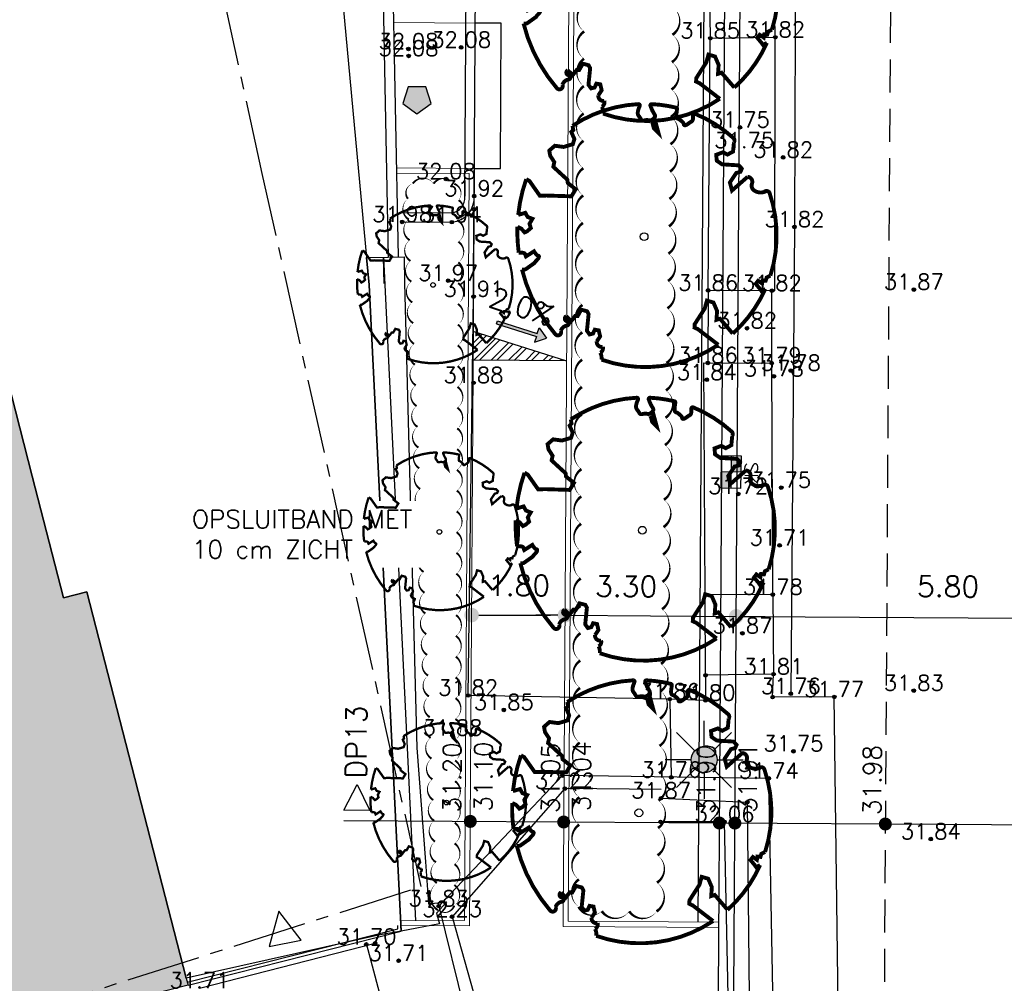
# Model space of a CAD drawing. Header units: metres. Extents: x 202952 to 203755, y 348879 to 349702.
# Tile 44 of 82: x 203320 to 203339, y 349389 to 349408. Entities that reach past the tile are written whole.
import ezdxf
from ezdxf.enums import TextEntityAlignment as Align

# ---------------------------------------------------------------- set-up
doc = ezdxf.new("R2010")
doc.units = ezdxf.units.M
for name, pattern in [('1-200 CENTER', [4.28625, 2.8575, -0.47625, 0.47625, -0.47625]), ('1-200 DASHDOT', [2.54, 1.27, -0.635, 0, -0.635]), ('1-200 HIDDEN', [0.9525, 0.635, -0.3175])]:
    doc.linetypes.add(name, pattern=pattern)
for name, color, linetype in [('bgt.onbegroeidterreindeel', 252, 'Continuous'), ('PH-BEST-BEBOUWING', 1, 'Continuous'), ('PH-BEST-BEBOUWING-ARCERING', 254, 'Continuous'), ('PH-BEST-BEGROEIIING', 252, 'Continuous'), ('PH-BEST-INRIT', 8, 'Continuous'), ('PH-BEST-KADASTRALE-GRENS', 240, '1-200 CENTER'), ('PH-BEST-MUUR-INDICATIEF INGETEKEND', 1, 'Continuous'), ('PH-INM-HEKWERK', 6, '1-200 HEKWERK'), ('PH-INM-HOOGTE', 20, 'Continuous'), ('PH-INM-HOOGTEPUNT', 20, 'Continuous'), ('PH-INM-KANTVERHARDING', 253, 'Continuous'), ('PH-NIEUW-AAND-DPROF', 1, 'Continuous'), ('PH-NIEUW-AFWATERINGSPROFIEL', 7, 'Continuous'), ('PH-NIEUW-BAND-20-30', 115, 'Continuous'), ('PH-NIEUW-HOOGTES', 170, 'Continuous'), ('PH-NIEUW-KUNSTOBJECT', 7, 'Continuous'), ('PH-NIEUW-KUNSTWERK- CARNAVAL', 6, '1-200 HEKWERK'), ('PH-NIEUW-LICHTMAST-VERPLAATSEN', 40, 'Continuous'), ('PH-NIEUW-MAATVOERING', 2, 'Continuous'), ('PH-NIEUW-NATUURSTEEN-PLEIN', 115, 'Continuous'), ('PH-ONTWERP-WEGAS', 2, '1-200 HIDDEN'), ('PH-RIO-KOLK', 7, 'Continuous')]:
    doc.layers.add(name, color=color, linetype=linetype)
for name, color, linetype, transparency in [('PH-BEST-INDACTIEF INGETEKEND', 35, '1-200 DASHDOT', 0.4), ('PH-NIEUW-BEPLANTING- OMRANDING', 115, 'Continuous', 0.5), ('PH-NIEUW-BEPLANTING-BOOM', 98, 'Continuous', 0.4), ('PH-NIEUW-BEPLANTING-HAAG', 115, '1-200 BLOKHAAG', 0.5)]:
    doc.layers.add(name, color=color, linetype=linetype, transparency=transparency)
doc.layers.add('PH-NIEUW-OPSLUITBAND-10', color=115, linetype='Continuous', lineweight=18)
doc.layers.add('PH-NIEUW-OPSLUITBAND-6', color=115, linetype='Continuous', lineweight=30)
doc.styles.add('1-200', font='romans.shx', dxfattribs={"height": 0.4})
doc.styles.add('ISO', font='ISO')
doc.styles.add('ROMANS', font='romans.shx')
doc.linetypes.add('1-200 BLOKHAAG', pattern='A,0,-0.035,[1,Gras.shx,S=5,R=0,X=0,Y=0.0025],-0.475', length=0.51)
doc.linetypes.add('1-200 HEKWERK', pattern='A,1.5,-0.4,["X",ROMANS,S=0.24,R=0,X=-0.275,Y=-0.12],-0.05', length=1.95)
doc.dimstyles.new('BEMATING200', dxfattribs={"dimtxt": 0.4, "dimasz": 0.28, "dimexe": 0.5, "dimexo": 0.1, "dimgap": 0.4, "dimtad": 1, "dimlfac": -0.1, "dimzin": 0, "dimdsep": 46, "dimtxsty": '1-200', "dimblk": 'DOT', "dimcen": 0.09, "dimclrd": 8, "dimclre": 8, "dimclrt": 256, "dimadec": 3, "dimazin": 0, "dimtfac": 1, "dimtmove": 2, "dimatfit": 3, "dimfxl": 1, "dimtolj": 1, "dimtzin": 0, "dimarcsym": 0})

# ---------------------------------------------------------------- blocks, each defined once
blk = doc.blocks.new('INRITSYMBOOL')
at = {"layer": 'PH-BEST-INRIT'}
blk.add_lwpolyline([(-0.315, 0.63), (0, 0), (0.315, 0.63)], close=True, dxfattribs=at)
blk = doc.blocks.new('A$C6E307431')
blk.add_hatch(color=256).paths.add_polyline_path([(0.679, 0.51, 1), (0.821, 0.99, 1)])
at = {"color": 9, "flags": 128}
for points in [[(0.75, 1), (0.75, 1.5)], [(0.573, 0.927), (0.22, 1.28)], [(0.927, 0.927), (1.28, 1.28)], [(0.5, 0.75), (0, 0.75)], [(0.573, 0.573), (0.22, 0.22)], [(0.927, 0.573), (1.28, 0.22)], [(1, 0.75), (1.5, 0.75)], [(0.75, 0.5), (0.75, 0)]]:
    blk.add_lwpolyline(points, dxfattribs=at)
at = {"color": 9}
blk.add_circle((0.75, 0.75), 0.25, dxfattribs=at)
blk = doc.blocks.new('*U22')
at = {"const_width": 0.03}
blk.add_lwpolyline([(0.0865, 0.9424), (0.0882, 0.9444), (0.0899, 0.9462), (0.0915, 0.9478), (0.093, 0.9493), (0.0945, 0.9508), (0.096, 0.9523), (0.0974, 0.9539), (0.0989, 0.9558), (0.1003, 0.9579), (0.1016, 0.9604), (0.1026, 0.9635), (0.1033, 0.9672), (0.1035, 0.9716), (0.103, 0.9769), (0.1018, 0.9832), (0.0951, 1.0069, -0.52938), (0.1058, 1.0198, -0.087139), (0.4437, 0.9249, -0.372341), (0.4569, 0.8945), (0.4708, 0.8238), (0.436, 0.7892), (0.3984, 0.7971), (0.3534, 0.7633), (0.3706, 0.7205), (0.4172, 0.7055), (0.5424, 0.7342), (0.5729, 0.7174), (0.5699, 0.6905), (0.5414, 0.6729), (0.5154, 0.5883), (0.5486, 0.534), (0.6336, 0.6693, -0.504641), (0.6812, 0.6279, 0.331948), (0.7087, 0.5842, 0.282008), (0.7986, 0.6008), (0.7914, 0.597, -0.512156), (0.8325, 0.5967, -0.16076), (1.0189, -0.0112), (0.9955, -0.0338), (0.9953, -0.0588), (0.9724, -0.063), (0.9752, -0.0876), (0.9396, -0.0761), (0.9288, -0.1038), (0.9728, -0.1331), (0.9865, -0.1439), (1.0107, -0.1198, -0.106371), (0.8681, -0.5221), (0.7411, -0.4402), (0.7175, -0.4564), (0.7025, -0.389), (0.6572, -0.3347), (0.6047, -0.3352), (0.6059, -0.398), (0.5661, -0.5355), (0.5721, -0.5618), (0.601, -0.5659), (0.786, -0.6366, -0.236298), (-0.045, -1.0027, 0.159625), (-0.0694, -0.954, 0.350802), (-0.063, -0.9056, -0.504641), (-0.12, -0.8786), (-0.1061, -0.834), (-0.1295, -0.7925), (-0.1603, -0.7956), (-0.165, -0.8288), (-0.1884, -0.8423), (-0.2161, -0.8211), (-0.24, -0.695), (-0.2582, -0.6767), (-0.3044, -0.6782), (-0.3172, -0.733), (-0.3361, -0.7389), (-0.3538, -0.7846), (-0.4007, -0.7595, 0.733583), (-0.3835, -0.7945, -0.861625), (-0.374, -0.8255, 0.279978), (-0.4086, -0.8785), (-0.4072, -0.8805, -0.827056), (-0.4416, -0.9165, -0.116774), (-0.8304, -0.5113), (-0.8229, -0.5098), (-0.8167, -0.5081), (-0.8118, -0.5062), (-0.8079, -0.504), (-0.8049, -0.5018), (-0.8026, -0.4995), (-0.8009, -0.4972), (-0.7535, -0.4368), (-0.7525, -0.4347), (-0.7517, -0.4327), (-0.751, -0.4307), (-0.7503, -0.4287), (-0.7497, -0.4266), (-0.7489, -0.4245), (-0.7481, -0.4222), (-0.747, -0.4198), (-0.7457, -0.4171), (-0.7443, -0.4142), (-0.7427, -0.4112), (-0.741, -0.408), (-0.7394, -0.4048), (-0.7378, -0.4015), (-0.7364, -0.3982), (-0.7352, -0.3949), (-0.7342, -0.3918), (-0.7335, -0.3887), (-0.7331, -0.3858), (-0.733, -0.3831), (-0.7332, -0.3807), (-0.7336, -0.3786), (-0.7343, -0.3768), (-0.7353, -0.3754), (-0.7365, -0.3745), (-0.738, -0.3738), (-0.7397, -0.3735), (-0.7416, -0.3732), (-0.7436, -0.3731), (-0.7458, -0.3729), (-0.7481, -0.3725), (-0.7504, -0.372), (-0.7528, -0.3711), (-0.7552, -0.37), (-0.7577, -0.3686), (-0.7602, -0.367), (-0.7627, -0.3652), (-0.7653, -0.3633), (-0.7679, -0.3612), (-0.7706, -0.3591), (-0.7733, -0.357), (-0.776, -0.3548), (-0.7787, -0.3525), (-0.7813, -0.35), (-0.8299, -0.4057), (-0.8323, -0.403), (-0.8346, -0.4), (-0.8366, -0.3969), (-0.8385, -0.3935), (-0.8407, -0.3903), (-0.8438, -0.3875), (-0.8483, -0.3856), (-0.8548, -0.3849), (-0.8637, -0.3857), (-0.8758, -0.3885), (-0.8914, -0.3935, -0.040997), (-0.9582, -0.2054), (-0.9235, -0.2114), (-0.8925, -0.2313), (-0.876, -0.2163), (-0.8562, -0.1854), (-0.8752, -0.1563), (-0.8646, -0.1134), (-0.904, -0.1102), (-0.9304, -0.0846), (-0.9784, -0.116, -0.05814), (-0.9976, 0.1658), (-0.9704, 0.1604), (-0.8597, 0.0728), (-0.8119, 0.0894), (-0.6256, 0.1385), (-0.6098, 0.2), (-0.6818, 0.2287), (-0.6928, 0.2523), (-0.8243, 0.3168), (-0.8272, 0.3537), (-0.8716, 0.3914), (-0.8897, 0.428), (-0.8593, 0.4757), (-0.7915, 0.4863), (-0.7299, 0.5265), (-0.7292, 0.568), (-0.7676, 0.6133), (-0.7574, 0.6324), (-0.7726, 0.662, -0.13428), (-0.3328, 0.967, -0.541727), (-0.3193, 0.9566), (-0.3215, 0.9279), (-0.3211, 0.913), (-0.319, 0.9015), (-0.3158, 0.893), (-0.3116, 0.8867), (-0.307, 0.8821), (-0.3021, 0.8784), (-0.2974, 0.8752), (-0.2931, 0.8718), (-0.2892, 0.8684), (-0.2856, 0.865), (-0.2823, 0.8618), (-0.2791, 0.859), (-0.2759, 0.8567), (-0.2728, 0.8551), (-0.2695, 0.8543), (-0.266, 0.8545), (-0.2623, 0.8554), (-0.2585, 0.8569), (-0.2545, 0.8589), (-0.2505, 0.861), (-0.2463, 0.8633), (-0.2421, 0.8653), (-0.2379, 0.8671), (-0.2336, 0.8684), (-0.2294, 0.8693), (-0.2252, 0.87), (-0.2211, 0.8706), (-0.2171, 0.8712), (-0.2132, 0.8719), (-0.2096, 0.873), (-0.2061, 0.8744), (-0.2029, 0.8764), (-0.1999, 0.8789), (-0.1972, 0.8817), (-0.1947, 0.8848), (-0.1926, 0.8648), (-0.1881, 0.8597), (-0.1668, 0.8236), (-0.1221, 0.7992), (-0.1854, 0.9016), (-0.1842, 0.9047), (-0.1834, 0.9077), (-0.183, 0.9107), (-0.1832, 0.9136), (-0.1839, 0.9166), (-0.1854, 0.9195), (-0.1875, 0.9226), (-0.1905, 0.9258), (-0.1943, 0.9293), (-0.1988, 0.9333), (-0.2041, 0.9381), (-0.2099, 0.9438), (-0.2164, 0.9507), (-0.2235, 0.959), (-0.2399, 0.9802, -0.543104), (-0.2342, 0.9962, -0.046766), (-0.0468, 1.0235, -0.385168), (-0.0363, 1.0149), (-0.0305, 0.9765), (-0.0276, 0.9645), (-0.0243, 0.9561), (-0.0208, 0.9506), (-0.017, 0.9475), (-0.0132, 0.9459), (-0.0093, 0.9454), (-0.0055, 0.9452), (-0.0017, 0.9448), (0.0019, 0.9441), (0.0054, 0.9431), (0.0088, 0.942), (0.0122, 0.9407), (0.0154, 0.9393), (0.0186, 0.9379), (0.0217, 0.9364), (0.0248, 0.935), (0.0278, 0.9335), (0.0307, 0.9321), (0.0334, 0.9306), (0.036, 0.9291), (0.0383, 0.9275), (0.0404, 0.9259), (0.0422, 0.9241), (0.0438, 0.9223), (0.0451, 0.9204), (0.0462, 0.9185), (0.0473, 0.9168), (0.0483, 0.9152), (0.0494, 0.9138), (0.0506, 0.9128), (0.0521, 0.9121), (0.0537, 0.9118), (0.0556, 0.912), (0.0577, 0.9126), (0.06, 0.9135), (0.0623, 0.9148), (0.0647, 0.9165), (0.0672, 0.9184), (0.0696, 0.9207), (0.0719, 0.9232), (0.0742, 0.926), (0.0765, 0.9288), (0.0787, 0.9318), (0.0807, 0.9346), (0.0827, 0.9374), (0.0847, 0.94)], format="xyb", close=True, dxfattribs=at)
blk.add_circle((0, 0), 0.03)
blk = doc.blocks.new('MARKER', base_point=(45, 10))
at = {"color": 0}
for radius in [0.35, 0.25]:
    blk.add_circle((45, 10), radius, dxfattribs=at)
at = {"color": 0, "style": 'ISO'}
blk.add_attdef('MARKER', (45.6, 10), '', height=0.9, dxfattribs=at)
blk = doc.blocks.new('*U41')
h = blk.add_hatch(color=256)
h.paths.add_polyline_path([(0, 0.374), (-0.315, 0.374), (-0.315, 0.187), (0, 0.187)])
h.paths.add_polyline_path([(0, 0.187), (0, 0), (0.315, 0), (0.315, 0.187)])
blk.add_lwpolyline([(0.315, 0), (-0.315, 0), (-0.315, 0.374), (0.315, 0.374)], close=True)
for points in [[(-0.315, 0.374), (0, 0.374), (0, 0)], [(-0.315, 0.187), (0.315, 0.187)]]:
    blk.add_lwpolyline(points)
at = {"style": 'ROMANS'}
blk.add_attdef('SK', (-0.193, 0.454), '', height=0.25, dxfattribs=at)
blk = doc.blocks.new('AFWATERINGSPIJL')
at = {"ltscale": 0.5}
blk.add_hatch(color=256, dxfattribs=at).paths.add_polyline_path([(-0.058, 0.239), (-0.132, 0.151), (-0.75, 0.671), (-0.789, 0.625), (-0.171, 0.105), (-0.245, 0.016), (0, 0)])
for points in [[(-0.75, 0.671), (-0.789, 0.625)], [(-0.789, 0.625), (-0.171, 0.105)], [(-0.75, 0.671), (-0.132, 0.151)], [(-0.132, 0.151), (-0.058, 0.239), (0, 0)], [(-0.171, 0.105), (-0.245, 0.016), (0, 0)]]:
    blk.add_lwpolyline(points, dxfattribs=at)
blk = doc.blocks.new('_Dot')
at = {"color": 0, "linetype": 'ByBlock', "lineweight": -2}
blk.add_line((-0.5, 0), (-1, 0), dxfattribs=at)
at = {"color": 0, "linetype": 'ByBlock', "const_width": 0.5}
blk.add_lwpolyline([(-0.25, 0, 1), (0.25, 0, 1)], format="xyb", close=True, dxfattribs=at)
blk = doc.blocks.new('*D97')
at = {"layer": 'Defpoints', "color": 0, "transparency": 16777216}
for p in [(203328.576, 349396.218), (203330.376, 349396.215), (203330.376, 349396.207)]:
    blk.add_point(p, dxfattribs=at)
at = {"layer": 'PH-NIEUW-MAATVOERING', "color": 8, "lineweight": -2, "transparency": 16777216}
blk.add_line((203328.856, 349396.21), (203330.096, 349396.208), dxfattribs=at)
at = {"layer": 'PH-NIEUW-MAATVOERING', "color": 8, "lineweight": -2, "transparency": 16777216, "xscale": 0.28, "yscale": 0.28, "zscale": 0.28}
for p, rotation in [((203328.576, 349396.211), 179.8747137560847), ((203330.376, 349396.207), 359.8747137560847)]:
    blk.add_blockref('_Dot', p, dxfattribs=dict(at, rotation=rotation))
at = {"layer": 'PH-NIEUW-MAATVOERING', "transparency": 16777216, "insert": (203329.49, 349396.782), "char_height": 0.4, "attachment_point": 5, "rotation": 359.8747, "style": '1-200'}
blk.add_mtext('\\A1;1.80', dxfattribs=at)
blk = doc.blocks.new('*D98')
at = {"layer": 'Defpoints', "color": 0, "transparency": 16777216}
for p in [(203330.374, 349396.207), (203333.676, 349396.186), (203333.676, 349396.186)]:
    blk.add_point(p, dxfattribs=at)
at = {"layer": 'PH-NIEUW-MAATVOERING', "color": 8, "lineweight": -2, "transparency": 16777216}
for p, q in [((203330.094, 349396.209), (203329.814, 349396.211)), ((203330.374, 349396.207), (203333.676, 349396.186)), ((203333.956, 349396.185), (203334.236, 349396.183))]:
    blk.add_line(p, q, dxfattribs=at)
at = {"layer": 'PH-NIEUW-MAATVOERING', "color": 8, "lineweight": -2, "transparency": 16777216, "xscale": 0.28, "yscale": 0.28, "zscale": 0.28}
for p, rotation in [((203330.374, 349396.207), 359.6402103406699), ((203333.676, 349396.186), 179.6402103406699)]:
    blk.add_blockref('_Dot', p, dxfattribs=dict(at, rotation=rotation))
at = {"layer": 'PH-NIEUW-MAATVOERING', "transparency": 16777216, "insert": (203331.555, 349396.763), "char_height": 0.4, "attachment_point": 5, "rotation": 359.6402, "style": '1-200'}
blk.add_mtext('\\A1;3.30', dxfattribs=at)
blk = doc.blocks.new('*D99')
at = {"layer": 'Defpoints', "color": 0, "transparency": 16777216}
for p in [(203333.676, 349396.186), (203339.476, 349396.15), (203339.476, 349396.15)]:
    blk.add_point(p, dxfattribs=at)
at = {"layer": 'PH-NIEUW-MAATVOERING', "color": 8, "lineweight": -2, "transparency": 16777216}
blk.add_line((203333.956, 349396.185), (203339.196, 349396.152), dxfattribs=at)
at = {"layer": 'PH-NIEUW-MAATVOERING', "color": 8, "lineweight": -2, "transparency": 16777216, "xscale": 0.28, "yscale": 0.28, "zscale": 0.28}
for p, rotation in [((203333.676, 349396.186), 179.6402103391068), ((203339.476, 349396.15), 359.6402103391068)]:
    blk.add_blockref('_Dot', p, dxfattribs=dict(at, rotation=rotation))
at = {"layer": 'PH-NIEUW-MAATVOERING', "transparency": 16777216, "insert": (203337.761, 349396.761), "char_height": 0.4, "attachment_point": 5, "rotation": 359.6402, "style": '1-200'}
blk.add_mtext('\\A1;5.80', dxfattribs=at)

msp = doc.modelspace()

# ---------------------------------------------------------------- hatches: boundary and pattern name
at = {"layer": 'PH-BEST-BEBOUWING-ARCERING'}
for points in [[(203321.16, 349396.66), (203320.71, 349396.54), (203320.105, 349398.889), (203319.14, 349402.64), (203314.586, 349401.464), (203315.139, 349399.212), (203316.115, 349395.239), (203313.907, 349394.686), (203314.35, 349393.05), (203315.83, 349387.23), (203323.11, 349389.08), (203323.075, 349389.215)], [(203313.908, 349394.686), (203314.351, 349393.05), (203315.831, 349387.23), (203323.111, 349389.08), (203321.161, 349396.66), (203320.711, 349396.54), (203320.106, 349398.889), (203319.141, 349402.64), (203314.587, 349401.464), (203315.14, 349399.212), (203316.116, 349395.239)]]:
    msp.add_hatch(color=256, dxfattribs=at).paths.add_polyline_path(points)
at = {"layer": 'PH-NIEUW-AFWATERINGSPROFIEL', "ltscale": 0.2, "transparency": 33554687}
h = msp.add_hatch(dxfattribs=at)
h.set_pattern_fill('ANSI32', color=252, scale=0.025)
h.paths.add_polyline_path([(203328.972, 349401.564), (203328.673, 349401.658), (203328.61, 349401.678), (203328.608, 349401.385), (203328.607, 349401.27), (203328.607, 349401.125), (203330.407, 349401.114)])
at = {"layer": 'PH-NIEUW-KUNSTWERK- CARNAVAL', "ltscale": 0.2, "true_color": 0x9bb8d3, "transparency": 33554687}
h = msp.add_hatch(color=9, dxfattribs=at)
h.dxf.hatch_style = 1
h.paths.add_polyline_path([(203327.521, 349405.872), (203327.795, 349406.071), (203327.691, 349406.393), (203327.352, 349406.393), (203327.248, 349406.071)])

# ---------------------------------------------------------------- linework, layer by layer
at = {"layer": 'bgt.onbegroeidterreindeel'}
msp.add_lwpolyline([(203319.32, 349418.84), (203324.114, 349418.35), (203325.145, 349418.245), (203326.551, 349403.101), (203326.599, 349402.578), (203327.216, 349390.12), (203326.779, 349390.039), (203323.075, 349389.215), (203321.16, 349396.66), (203320.71, 349396.54), (203320.105, 349398.889), (203319.14, 349402.64)], dxfattribs=at)
at = {"layer": 'PH-BEST-BEGROEIIING'}
for p, q in [((203326.551, 349403.101), (203326.968, 349403.11)), ((203326.599, 349402.578), (203326.551, 349403.101)), ((203326.968, 349403.11), (203327.273, 349403.118)), ((203327.273, 349403.118), (203327.285, 349402.611)), ((203327.216, 349390.12), (203326.599, 349402.578)), ((203327.285, 349402.611), (203327.521, 349393.652)), ((203327.521, 349393.652), (203327.685, 349391.458)), ((203327.685, 349391.458), (203327.746, 349390.643)), ((203327.746, 349390.643), (203328.1, 349390.682)), ((203328.1, 349390.682), (203327.896, 349390.468)), ((203327.896, 349390.468), (203327.956, 349390.258)), ((203327.956, 349390.258), (203327.216, 349390.12)), ((203327.956, 349390.258), (203327.956, 349390.258))]:
    msp.add_line(p, q, dxfattribs=at)
at = {"layer": 'PH-BEST-INDACTIEF INGETEKEND', "linetype": '1-200 BLOKHAAG'}
for p, q in [((203326.873, 349403.109), (203326.885, 349402.602)), ((203326.877, 349403.108), (203327.496, 349390.32))]:
    msp.add_line(p, q, dxfattribs=at)
at = {"layer": 'PH-BEST-MUUR-INDICATIEF INGETEKEND'}
msp.add_lwpolyline([(203327.168, 349403.114), (203327.054, 349408.928), (203326.054, 349408.908), (203326.058, 349408.708), (203326.858, 349408.724), (203326.968, 349403.11)], close=True, dxfattribs=at)
at = {"layer": 'PH-INM-HEKWERK', "flags": 128}
msp.add_lwpolyline([(203323.329, 349389.022), (203326.717, 349389.884)], dxfattribs=at)
at = {"layer": 'PH-INM-KANTVERHARDING'}
for p, q in [((203334.422, 349402.463), (203334.43, 349407.347)), ((203333.135, 349402.468), (203333.13, 349401.072)), ((203334.422, 349402.463), (203333.135, 349402.468)), ((203334.36, 349401.068), (203334.365, 349402.463)), ((203334.381, 349396.606), (203333.081, 349396.598)), ((203334.381, 349396.606), (203334.396, 349395.072))]:
    msp.add_line(p, q, dxfattribs=at)
at = {"layer": 'PH-INM-KANTVERHARDING', "flags": 128}
for points in [[(203334.922, 349427.767), (203334.908, 349422.379), (203334.823, 349411.463), (203334.799, 349403.692), (203334.728, 349394.694)], [(203333.135, 349402.468), (203333.177, 349407.327)], [(203332.394, 349394.59), (203328.51, 349394.661), (203328.614, 349402.348), (203328.617, 349404.029)], [(203333.081, 349396.598), (203333.053, 349401.073), (203334.36, 349401.068)], [(203334.381, 349396.606), (203334.36, 349401.068)], [(203333.086, 349395.05), (203333.081, 349396.598)], [(203326.547, 349389.864), (203327.937, 349384.641), (203335.674, 349386.211), (203335.567, 349394.632), (203334.379, 349394.629), (203334.396, 349395.072), (203333.086, 349395.05), (203333.084, 349394.566), (203332.394, 349394.59), (203332.424, 349393.083)], [(203332.229, 349392.848), (203330.374, 349392.866), (203328.199, 349390.397), (203328.676, 349388.704)], [(203332.227, 349392.682), (203333.888, 349392.602), (203333.94, 349387.611), (203329.452, 349386.663), (203328.849, 349388.752)], [(203329.274, 349388.871), (203329.739, 349387.143), (203333.542, 349387.967), (203333.451, 349392.225), (203332.22, 349392.225)]]:
    msp.add_lwpolyline(points, dxfattribs=at)
for points in [[(203327.239, 349403.788), (203328.195, 349403.784, 0.413544), (203328.625, 349404.287), (203328.652, 349408.317, 0.493657), (203328.235, 349408.779)], [(203327.24, 349403.968), (203328.187, 349403.964, 0.413509), (203328.445, 349404.28), (203328.472, 349408.336, 0.509024), (203328.253, 349408.6)]]:
    msp.add_lwpolyline(points, format="xyb", dxfattribs=at)
for points in [[(203333.177, 349407.327), (203334.43, 349407.347), (203334.41, 349408.604), (203333.157, 349408.585)], [(203328.438, 349388.595), (203329.128, 349386.125), (203334.417, 349387.261), (203334.304, 349393.064), (203330.326, 349393.118), (203327.941, 349390.6)]]:
    msp.add_lwpolyline(points, close=True, dxfattribs=at)
at = {"layer": 'PH-NIEUW-AAND-DPROF', "color": 7}
msp.add_lwpolyline([(203326.368, 349392.947), (203326.612, 349392.445), (203326.112, 349392.449)], close=True, dxfattribs=at)
at = {"layer": 'PH-NIEUW-AAND-DPROF'}
for points in [[(203326.111, 349392.249), (203336.551, 349392.184)], [(203336.551, 349392.184), (203376.394, 349391.934)]]:
    msp.add_lwpolyline(points, dxfattribs=at)
at = {"layer": 'PH-NIEUW-AFWATERINGSPROFIEL', "ltscale": 0.08}
for points in [[(203328.597, 349401.682), (203330.407, 349401.114)], [(203330.407, 349401.114), (203328.594, 349401.125)]]:
    msp.add_lwpolyline(points, dxfattribs=at)
at = {"layer": 'PH-NIEUW-BEPLANTING- OMRANDING'}
msp.add_lwpolyline([(203332.456, 349407.921, 0, 0.0527, -0.520567), (203332.447, 349407.394, 0, 0.0527, -0.520567), (203332.437, 349406.867, 0, 0.0527, -0.520567), (203332.428, 349406.34, 0, 0.0527, -0.520567), (203332.418, 349405.813, 0, 0.0527, -0.520567), (203332.409, 349405.286, 0, 0.0527, -0.520567), (203332.399, 349404.759, 0, 0.0527, -0.520567), (203332.389, 349404.231, 0, 0.0527, -0.520567), (203332.38, 349403.704, 0, 0.0527, -0.520567), (203332.37, 349403.177, 0, 0.0527, -0.520567), (203332.361, 349402.65, 0, 0.0527, -0.520567), (203332.351, 349402.123, 0, 0.0527, -0.520567), (203332.342, 349401.596, 0, 0.0527, -0.520567), (203332.332, 349401.069, 0, 0.0527, -0.520567), (203332.322, 349400.541, 0, 0.0527, -0.520567), (203332.313, 349400.014, 0, 0.0527, -0.520567), (203332.303, 349399.487, 0, 0.0527, -0.520567), (203332.294, 349398.96, 0, 0.0527, -0.520567), (203332.284, 349398.433, 0, 0.0527, -0.520567), (203332.275, 349397.906, 0, 0.0527, -0.520567), (203332.265, 349397.378, 0, 0.0527, -0.520567), (203332.255, 349396.851, 0, 0.0527, -0.520567), (203332.246, 349396.324, 0, 0.0527, -0.520567), (203332.236, 349395.797, 0, 0.0527, -0.520567), (203332.227, 349395.27, 0, 0.0527, -0.520567), (203332.217, 349394.743, 0, 0.0527, -0.520567), (203332.207, 349394.216, 0, 0.0527, -0.520567), (203332.198, 349393.688, 0, 0.0527, -0.520567), (203332.188, 349393.161, 0, 0.0527, -0.520567), (203332.179, 349392.634, 0, 0.0527, -0.520567), (203332.169, 349392.107, 0, 0.0527, -0.520567), (203332.16, 349391.58, 0, 0.0527, -0.520567), (203332.15, 349391.053, 0, 0.0527, -0.520567), (203332.14, 349390.498, 0, 0.0527, -0.520567), (203331.613, 349390.501, 0, 0.0527, -0.520567), (203331.085, 349390.504, 0, 0.0527, -0.520567), (203330.64, 349390.589, 0, 0.0527, -0.520567), (203330.644, 349391.116, 0, 0.0527, -0.520567), (203330.647, 349391.643, 0, 0.0527, -0.520567), (203330.65, 349392.171, 0, 0.0527, -0.520567), (203330.654, 349392.698, 0, 0.0527, -0.520567), (203330.657, 349393.225, 0, 0.0527, -0.520567), (203330.66, 349393.752, 0, 0.0527, -0.520567), (203330.664, 349394.279, 0, 0.0527, -0.520567), (203330.667, 349394.807, 0, 0.0527, -0.520567), (203330.67, 349395.334, 0, 0.0527, -0.520567), (203330.674, 349395.861, 0, 0.0527, -0.520567), (203330.677, 349396.388, 0, 0.0527, -0.520567), (203330.68, 349396.916, 0, 0.0527, -0.520567), (203330.683, 349397.443, 0, 0.0527, -0.520567), (203330.687, 349397.97, 0, 0.0527, -0.520567), (203330.69, 349398.497, 0, 0.0527, -0.520567), (203330.693, 349399.024, 0, 0.0527, -0.520567), (203330.697, 349399.552, 0, 0.0527, -0.520567), (203330.7, 349400.079, 0, 0.0527, -0.520567), (203330.703, 349400.606, 0, 0.0527, -0.520567), (203330.707, 349401.133, 0, 0.0527, -0.520567), (203330.71, 349401.661, 0, 0.0527, -0.520567), (203330.713, 349402.188, 0, 0.0527, -0.520567), (203330.717, 349402.715, 0, 0.0527, -0.520567), (203330.72, 349403.242, 0, 0.0527, -0.520567), (203330.723, 349403.769, 0, 0.0527, -0.520567), (203330.727, 349404.297, 0, 0.0527, -0.520567), (203330.73, 349404.824, 0, 0.0527, -0.520567), (203330.733, 349405.351, 0, 0.0527, -0.520567), (203330.736, 349405.878, 0, 0.0527, -0.520567), (203330.74, 349406.406, 0, 0.0527, -0.520567), (203330.743, 349406.933, 0, 0.0527, -0.520567), (203330.746, 349407.46, 0, 0.0527, -0.520567), (203330.75, 349407.987, 0, 0.0527, -0.520567)], format="xyseb", dxfattribs=at)
msp.add_lwpolyline([(203327.926, 349390.524, 0, 0.04, 0.520567), (203328.241, 349390.609, 0, 0.04, 0.520567), (203328.243, 349391.009, 0, 0.04, 0.520567), (203328.246, 349391.409, 0, 0.04, 0.520567), (203328.248, 349391.809, 0, 0.04, 0.520567), (203328.251, 349392.209, 0, 0.04, 0.520567), (203328.253, 349392.609, 0, 0.04, 0.520567), (203328.256, 349393.009, 0, 0.04, 0.520567), (203328.258, 349393.409, 0, 0.04, 0.520567), (203328.261, 349393.809, 0, 0.04, 0.520567), (203328.263, 349394.209, 0, 0.04, 0.520567), (203328.266, 349394.609, 0, 0.04, 0.520567), (203328.268, 349395.009, 0, 0.04, 0.520567), (203328.271, 349395.409, 0, 0.04, 0.520567), (203328.273, 349395.809, 0, 0.04, 0.520567), (203328.276, 349396.209, 0, 0.04, 0.520567), (203328.278, 349396.609, 0, 0.04, 0.520567), (203328.281, 349397.009, 0, 0.04, 0.520567), (203328.283, 349397.409, 0, 0.04, 0.520567), (203328.286, 349397.809, 0, 0.04, 0.520567), (203328.288, 349398.209, 0, 0.04, 0.520567), (203328.291, 349398.609, 0, 0.04, 0.520567), (203328.293, 349399.009, 0, 0.04, 0.520567), (203328.296, 349399.409, 0, 0.04, 0.520567), (203328.298, 349399.809, 0, 0.04, 0.520567), (203328.301, 349400.208, 0, 0.04, 0.520567), (203328.303, 349400.608, 0, 0.04, 0.520567), (203328.306, 349401.008, 0, 0.04, 0.520567), (203328.308, 349401.408, 0, 0.04, 0.520567), (203328.311, 349401.808, 0, 0.04, 0.520567), (203328.313, 349402.208, 0, 0.04, 0.520567), (203328.316, 349402.608, 0, 0.04, 0.520567), (203328.318, 349403.008, 0, 0.04, 0.520567), (203328.321, 349403.408, 0, 0.04, 0.520567), (203328.323, 349403.808, 0, 0.04, 0.520567), (203328.326, 349404.208, 0, 0.04, 0.520567), (203328.242, 349404.523, 0, 0.04, 0.520567), (203327.842, 349404.525, 0, 0.04, 0.520567), (203327.442, 349404.528, 0, 0.04, 0.520567), (203327.348, 349404.235, 0, 0.04, 0.520567), (203327.364, 349403.836, 0, 0.04, 0.520567), (203327.381, 349403.436, 0, 0.04, 0.520567), (203327.398, 349403.036, 0, 0.04, 0.520567), (203327.415, 349402.637, 0, 0.04, 0.520567), (203327.432, 349402.237, 0, 0.04, 0.520567), (203327.449, 349401.838, 0, 0.04, 0.520567), (203327.466, 349401.438, 0, 0.04, 0.520567), (203327.483, 349401.038, 0, 0.04, 0.520567), (203327.499, 349400.639, 0, 0.04, 0.520567), (203327.516, 349400.239, 0, 0.04, 0.520567), (203327.533, 349399.839, 0, 0.04, 0.520567), (203327.55, 349399.44, 0, 0.04, 0.520567), (203327.567, 349399.04, 0, 0.04, 0.520567), (203327.584, 349398.64, 0, 0.04, 0.520567), (203327.601, 349398.241, 0, 0.04, 0.520567), (203327.618, 349397.841, 0, 0.04, 0.520567), (203327.634, 349397.441, 0, 0.04, 0.520567), (203327.651, 349397.042, 0, 0.04, 0.520567), (203327.668, 349396.642, 0, 0.04, 0.520567), (203327.685, 349396.243, 0, 0.04, 0.520567), (203327.702, 349395.843, 0, 0.04, 0.520567), (203327.719, 349395.443, 0, 0.04, 0.520567), (203327.736, 349395.044, 0, 0.04, 0.520567), (203327.753, 349394.644, 0, 0.04, 0.520567), (203327.769, 349394.244, 0, 0.04, 0.520567), (203327.786, 349393.845, 0, 0.04, 0.520567), (203327.803, 349393.445, 0, 0.04, 0.520567), (203327.82, 349393.045, 0, 0.04, 0.520567), (203327.837, 349392.646, 0, 0.04, 0.520567), (203327.854, 349392.246, 0, 0.04, 0.520567), (203327.871, 349391.846, 0, 0.04, 0.520567), (203327.888, 349391.447, 0, 0.04, 0.520567), (203327.904, 349391.047, 0, 0.04, 0.520567)], format="xyseb", close=True, dxfattribs=at)
at = {"layer": 'PH-NIEUW-BEPLANTING-HAAG', "ltscale": 1.3}
msp.add_lwpolyline([(203333.088, 349414.092), (203332.939, 349390.293)], dxfattribs=at)
at = {"layer": 'PH-NIEUW-HOOGTES', "const_width": 0.125}
for points in [[(203328.508, 349392.28, 1), (203328.593, 349392.188, 1)], [(203330.308, 349392.268, 1), (203330.393, 349392.177, 1)], [(203333.308, 349392.249, 1), (203333.393, 349392.158, 1)], [(203333.608, 349392.248, 1), (203333.693, 349392.156, 1)], [(203336.508, 349392.229, 1), (203336.593, 349392.138, 1)]]:
    msp.add_lwpolyline(points, format="xyb", close=True, dxfattribs=at)
at = {"layer": 'PH-NIEUW-KUNSTOBJECT', "ltscale": 0.2}
msp.add_lwpolyline([(203327.521, 349405.872), (203327.795, 349406.071), (203327.691, 349406.393), (203327.352, 349406.393), (203327.248, 349406.071)], close=True, dxfattribs=at)
at = {"layer": 'PH-NIEUW-NATUURSTEEN-PLEIN'}
msp.add_lwpolyline([(203328.63, 349404.82), (203329.13, 349404.817), (203329.147, 349407.617), (203328.647, 349407.62)], dxfattribs=at)
at = {"layer": 'PH-NIEUW-OPSLUITBAND-10'}
for p, q in [((203330.338, 349390.209), (203330.489, 349414.209)), ((203333.338, 349390.19), (203330.338, 349390.209))]:
    msp.add_line(p, q, dxfattribs=at)
for points in [[(203327.079, 349407.63), (203328.647, 349407.62), (203328.689, 349414.22), (203325.517, 349414.24)], [(203333.339, 349390.29), (203330.439, 349390.308), (203330.588, 349414.108), (203333.488, 349414.09)], [(203327.211, 349390.229), (203328.538, 349390.22), (203328.63, 349404.82), (203327.134, 349404.83)], [(203327.211, 349390.329), (203328.439, 349390.321), (203328.529, 349404.721), (203327.136, 349404.73)]]:
    msp.add_lwpolyline(points, dxfattribs=at)
at = {"layer": 'PH-NIEUW-OPSLUITBAND-6'}
for points in [[(203323.095, 349389.138), (203327.154, 349390.166), (203327.151, 349390.226)], [(203323.11, 349389.08), (203327.216, 349390.12), (203327.211, 349390.229)]]:
    msp.add_lwpolyline(points, dxfattribs=at)

# ---------------------------------------------------------------- block references
at = {"layer": 'PH-BEST-INRIT', "rotation": 191.0313060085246}
msp.add_blockref('INRITSYMBOOL', (203324.862, 349390.503), dxfattribs=at)
at = {"layer": 'PH-INM-HOOGTEPUNT', "xscale": 0.1, "yscale": 0.1, "zscale": 0.1}
for p in [(203333.177, 349407.327, 31.851), (203334.43, 349407.347, 31.82), (203328.373, 349407.152, 32.078), (203327.358, 349407.122, 32.078), (203327.362, 349406.987, 32.078), (203333.749, 349405.611, 31.752), (203334.58, 349405.031, 31.821), (203328.08, 349404.616, 32.077), (203328.625, 349404.287, 31.921), (203328.503, 349403.933, 31.928), (203328.617, 349404.029, 31.919), (203327.239, 349403.788, 31.982), (203328.195, 349403.784, 31.935), (203334.799, 349403.692, 31.823), (203328.126, 349402.656, 31.966), (203333.135, 349402.468, 31.86), (203334.365, 349402.463, 31.817), (203337.101, 349402.485, 31.87), (203328.614, 349402.348, 31.908), (203333.885, 349401.74, 31.822), (203333.13, 349401.072, 31.86), (203334.36, 349401.068, 31.787), (203334.728, 349400.924, 31.778), (203328.614, 349400.687, 31.879), (203333.108, 349400.746, 31.837), (203334.402, 349400.815, 31.778), (203334.545, 349398.667, 31.752), (203333.717, 349398.547, 31.719), (203334.513, 349397.555, 31.708), (203334.381, 349396.606, 31.778), (203333.796, 349395.859, 31.869), (203333.086, 349395.05, 31.863), (203334.396, 349395.072, 31.805), (203328.51, 349394.661, 31.823), (203334.379, 349394.629, 31.769), (203334.728, 349394.694, 31.755), (203335.567, 349394.632, 31.773), (203337.099, 349394.754, 31.832), (203332.394, 349394.59, 31.855), (203333.084, 349394.566, 31.8), (203329.197, 349394.384, 31.846), (203328.207, 349393.892, 31.883), (203334.78, 349393.587, 31.752), (203330.326, 349393.118, 31.861), (203332.424, 349393.083, 31.757), (203334.304, 349393.064, 31.741), (203330.374, 349392.866, 32.217), (203332.227, 349392.682, 31.866), (203333.888, 349392.602, 31.866), (203332.22, 349392.225, 32.026), (203333.451, 349392.225, 32.058), (203337.426, 349391.893, 31.844), (203327.941, 349390.6, 31.831), (203328.199, 349390.397, 32.232), (203326.547, 349389.864, 31.698), (203326.717, 349389.884, 31.706), (203327.169, 349389.547, 31.71)]:
    msp.add_blockref('MARKER', p, dxfattribs=at)
at = {"layer": 'PH-NIEUW-AFWATERINGSPROFIEL', "xscale": -1, "rotation": 122.2054545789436}
msp.add_blockref('AFWATERINGSPIJL', (203330.022, 349401.547), dxfattribs=at)
at = {"layer": 'PH-NIEUW-BEPLANTING-BOOM', "rotation": 343.4615725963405}
for p, xscale, yscale, zscale in [((203331.931, 349408.247), 2.5, 2.5, 2.5), ((203331.901, 349403.505), 2.5, 2.5, 2.5), ((203327.833, 349402.573), 1.5, 1.5, 1.5), ((203331.868, 349397.846), 2.5, 2.5, 2.5), ((203331.8, 349392.399), 2.5, 2.5, 2.5), ((203328.092, 349392.597), 1.5, 1.5, 1.5)]:
    msp.add_blockref('*U22', p, dxfattribs=dict(at, xscale=xscale, yscale=yscale, zscale=zscale))
at = {"layer": 'PH-NIEUW-LICHTMAST-VERPLAATSEN', "color": 2}
msp.add_blockref('A$C6E307431', (203332.308, 349392.67), dxfattribs=at)
at = {"layer": 'PH-RIO-KOLK', "rotation": 269.2221849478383}
msp.add_blockref('*U41', (203333.391, 349398.971), dxfattribs=at).add_auto_attribs({'SK': 'SK'})

# ---------------------------------------------------------------- texts
at = {"layer": 'PH-INM-HOOGTE', "style": 'ROMANS'}
for s, p in [('31.85', (203333.177, 349407.327)), ('31.82', (203334.43, 349407.347)), ('32.08', (203327.358, 349407.122)), ('32.08', (203328.373, 349407.152)), ('32.08', (203327.362, 349406.987)), ('31.75', (203333.749, 349405.611)), ('31.75', (203333.831, 349405.215)), ('31.82', (203334.58, 349405.031)), ('32.08', (203328.08, 349404.616)), ('31.92', (203328.625, 349404.287)), ('31.98', (203327.239, 349403.788)), ('31.94', (203328.195, 349403.784)), ('31.82', (203334.799, 349403.692)), ('31.97', (203328.126, 349402.656)), ('31.91', (203328.614, 349402.348)), ('31.86', (203333.135, 349402.468)), ('31.82', (203334.365, 349402.463)), ('31.87', (203337.101, 349402.485)), ('31.82', (203333.885, 349401.74)), ('31.86', (203333.13, 349401.072)), ('31.79', (203334.36, 349401.068)), ('31.78', (203334.402, 349400.815)), ('31.78', (203334.728, 349400.924)), ('31.88', (203328.614, 349400.687)), ('31.84', (203333.108, 349400.746)), ('31.72', (203333.717, 349398.547)), ('31.75', (203334.545, 349398.667)), ('31.71', (203334.513, 349397.555)), ('31.78', (203334.381, 349396.606)), ('31.87', (203333.796, 349395.859)), ('31.81', (203334.396, 349395.072)), ('31.83', (203337.099, 349394.754)), ('31.82', (203328.51, 349394.661)), ('31.86', (203332.394, 349394.59)), ('31.80', (203333.084, 349394.566)), ('31.76', (203334.728, 349394.694)), ('31.77', (203335.567, 349394.632)), ('31.85', (203329.197, 349394.384)), ('31.88', (203328.207, 349393.892)), ('31.75', (203334.78, 349393.587)), ('31.76', (203332.424, 349393.083)), ('31.74', (203334.304, 349393.064)), ('32.22', (203330.374, 349392.866)), ('31.87', (203332.227, 349392.682)), ('32.06', (203333.451, 349392.225)), ('31.84', (203337.426, 349391.893)), ('31.83', (203327.941, 349390.6)), ('32.23', (203328.199, 349390.397)), ('31.70', (203326.547, 349389.864)), ('31.71', (203327.169, 349389.547)), ('31.71', (203323.329, 349389.022))]:
    msp.add_text(s, height=0.3, dxfattribs=at).set_placement(p, align=Align.CENTER)
at = {"layer": 'PH-NIEUW-AAND-DPROF', "color": 2, "insert": (203326.145, 349393.065), "char_height": 0.4, "attachment_point": 1, "rotation": 89.5, "style": 'ROMANS'}
msp.add_mtext_dynamic_manual_height_columns('DP13', width=2.25123, gutter_width=8.75, heights=[0], dxfattribs=at)
at = {"layer": 'PH-NIEUW-AFWATERINGSPROFIEL', "ltscale": 0.08, "insert": (203328.843, 349402.049), "char_height": 0.4, "width": 2.08929, "attachment_point": 7, "rotation": 341.9327, "style": 'ROMANS'}
msp.add_mtext('2,0%', dxfattribs=at)
at = {"layer": 'PH-NIEUW-HOOGTES', "style": 'ROMANS'}
for s, p in [('31.20', (203328.369, 349392.407)), ('31.10', (203328.973, 349392.422)), ('31.05', (203330.269, 349392.395)), ('31.04', (203330.868, 349392.429)), ('31.90', (203333.269, 349392.376)), ('31.91', (203334.071, 349392.398)), ('31.98', (203336.469, 349392.356))]:
    msp.add_text(s, height=0.35, rotation=89.6402, dxfattribs=at).set_placement(p)

# ---------------------------------------------------------------- dimensions: what is measured, and where the dimension line sits
at = {"layer": 'PH-NIEUW-MAATVOERING'}
for base, p1, p2, angle, picture, middle in [((203330.376, 349396.207), (203328.576, 349396.218), (203330.376, 349396.215), 359.8747, '*D97', (203329.49, 349396.782)), ((203333.676, 349396.186), (203330.374, 349396.207), (203333.676, 349396.186), 359.6402, '*D98', (203331.555, 349396.763)), ((203339.476, 349396.15), (203333.676, 349396.186), (203339.476, 349396.15), 359.6402, '*D99', (203337.761, 349396.761))]:
    dim = msp.add_linear_dim(base=base, p1=p1, p2=p2, angle=angle, dimstyle='BEMATING200', override={"dimtad": 3, "dimse1": 1, "dimse2": 1}, dxfattribs=at)
    dim.commit()
    dim.dimension.update_dxf_attribs({"geometry": picture, "text_midpoint": middle, "dimtype": 129})

# ---------------------------------------------------------------- next in the draw order: texts
at = {"layer": 'PH-NIEUW-HOOGTES', "insert": (203323.185, 349398.235), "char_height": 0.35, "attachment_point": 1, "style": 'ROMANS', "bg_fill": 3, "box_fill_scale": 1.5, "bg_fill_color": 256, "bg_fill_transparency": 0}
msp.add_mtext_dynamic_manual_height_columns('OPSLUITBAND MET 10 cm ZICHT ', width=4.87094, gutter_width=1, heights=[0], dxfattribs=at)

# ---------------------------------------------------------------- next in the draw order: linework, layer by layer
at = {"layer": 'PH-BEST-BEBOUWING'}
msp.add_lwpolyline([(203314.35, 349393.05), (203313.907, 349394.686), (203316.115, 349395.239), (203315.139, 349399.212), (203314.586, 349401.464), (203319.14, 349402.64), (203320.105, 349398.889), (203320.71, 349396.54), (203321.16, 349396.66), (203323.075, 349389.215), (203323.11, 349389.08), (203315.83, 349387.23), (203314.35, 349393.05)], close=True, dxfattribs=at)
at = {"layer": 'PH-BEST-KADASTRALE-GRENS', "ltscale": 0.5}
msp.add_lwpolyline([(203312.837, 349386.522), (203313.35, 349386.6), (203315.83, 349387.23), (203327.603, 349390.977), (203324.54, 349404.721), (203323.709, 349408.539), (203323.94, 349412.392), (203324.102, 349418.143)], dxfattribs=at)
at = {"layer": 'PH-NIEUW-BAND-20-30'}
msp.add_lwpolyline([(203325.787, 349431.773), (203324.845, 349432.1), (203324.734, 349431.821), (203325.693, 349431.491, -0.320444), (203333.528, 349420.374), (203333.273, 349379.81, -0.354131), (203321.459, 349365.407), (203290.775, 349359.088), (203290.836, 349358.794), (203321.519, 349365.113, 0.354131), (203333.573, 349379.808), (203333.828, 349420.372, 0.320444), (203325.792, 349431.774)], format="xyb", close=True, dxfattribs=at)
at = {"layer": 'PH-ONTWERP-WEGAS'}
msp.add_lwpolyline([(203326.632, 349434.525, -0.321417), (203336.727, 349420.255), (203336.473, 349379.79, -0.354131), (203322.104, 349362.273), (203267.76, 349351.081, -0.039684), (203204.394, 349343.196), (203194.585, 349342.76, 0.101791), (203123.122, 349324.714)], format="xyb", dxfattribs=at)

# ---------------------------------------------------------------- next in the draw order: block references
at = {"layer": 'PH-NIEUW-BEPLANTING-BOOM', "xscale": 1.5, "yscale": 1.5, "zscale": 1.5, "rotation": 343.4615725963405}
msp.add_blockref('*U22', (203327.955, 349397.814), dxfattribs=at)

doc.saveas('drawing.dxf')
